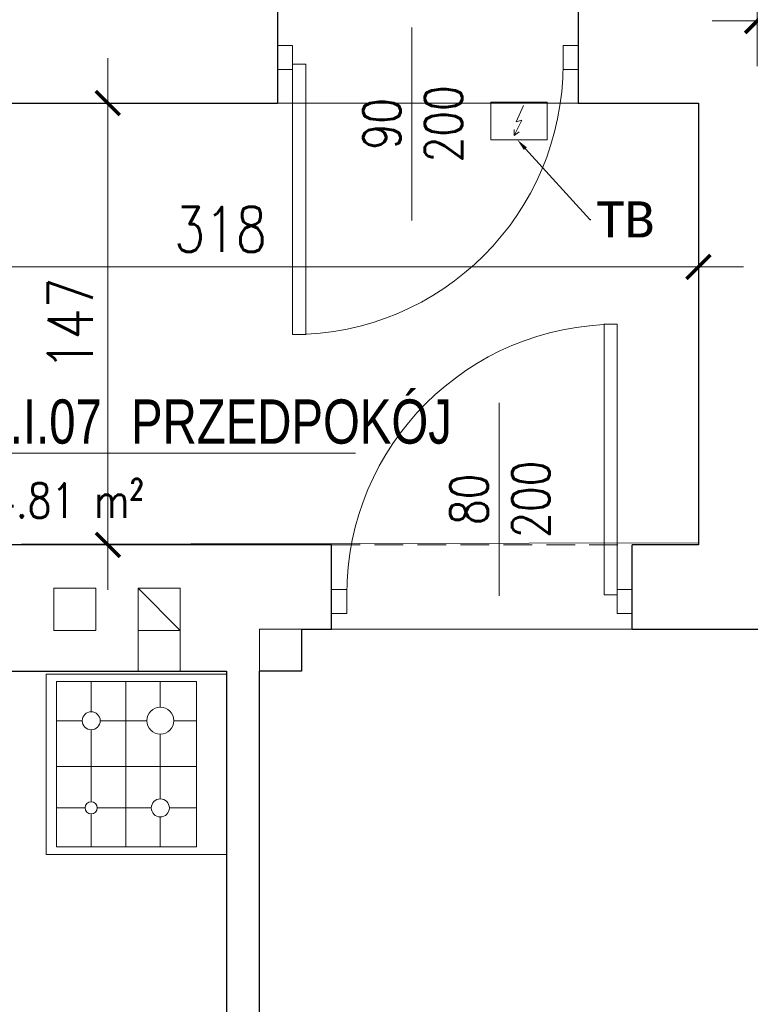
# Model space of a CAD drawing. Header units: millimetres. Extents: x 284606 to 569416, y -192995 to -95103.
# Tile 10 of 178: x 287319 to 287562, y -106136 to -105808. Entities that reach past the tile are written whole.
import ezdxf
from ezdxf import colors
from ezdxf.entities.mleader import LeaderData, LeaderLine
from ezdxf.enums import TextEntityAlignment as Align
from ezdxf.math import Vec2, Vec3

# ---------------------------------------------------------------- set-up
doc = ezdxf.new("R2010")
doc.units = ezdxf.units.MM
doc.linetypes.add('HIDDEN', pattern=[9.525, 6.35, -3.175])
doc.layers.get('0').update_dxf_attribs({"lineweight": 0})
for name, color, linetype, lineweight in [('!STR_Konstrukcja 0.30', 64, 'Continuous', 30), ('!STR_Opisy 0.09', 8, 'Continuous', 9), ('!STR_Przerywana 0.09', 8, 'HIDDEN', 9), ('!STR_Stolarka drzwiowa', 30, 'Continuous', 15), ('!STR_Wymiarowanie', 254, 'Continuous', 9)]:
    doc.layers.add(name, color=color, linetype=linetype, lineweight=lineweight)
doc.layers.add('!STR_Obrysy pomieszczeń', color=215, linetype='Continuous', lineweight=9, plot=False)
for name, color, linetype, lineweight, true_color in [('!STR_Ogrzewanie grzejniki', 7, 'Continuous', 15, 0xd10000), ('!STR_Wentylacja', 7, 'Continuous', 15, 0x3399ff), ('EKO Wyposażenie', 7, 'Continuous', 5, 0x919191)]:
    doc.layers.add(name, color=color, linetype=linetype, lineweight=lineweight, true_color=true_color)
doc.styles.add('1_50', font='txt', dxfattribs={"width": 0.8})
doc.styles.add('AB_Arial', font='NirmalaS.ttf')
doc.styles.add('EKO 1-10', font='romans.shx', dxfattribs={"width": 0.8, "height": 15})
doc.styles.add('EKO 1-5', font='romans.shx', dxfattribs={"width": 0.8, "height": 10})
doc.styles.get("Standard").update_dxf_attribs({"font": 'calibri.ttf'})
doc.dimstyles.new('EKO wymiar 1-10', dxfattribs={"dimtxt": 15, "dimasz": 8, "dimexe": 15, "dimexo": 15, "dimgap": 5, "dimtad": 1, "dimdec": 0, "dimtxsty": 'EKO 1-10', "dimblk": 'ARCHTICK', "dimcen": 10, "dimdle": 15, "dimclrd": 256, "dimclre": 256, "dimclrt": 256, "dimazin": 2, "dimtfac": 1, "dimtdec": 0, "dimtmove": 2, "dimatfit": 3, "dimldrblk": 'ARCHTICK', "dimfxl": 15, "dimfxlon": 1, "dimlwd": -1, "dimlwe": -1, "dimarcsym": 0})

# ---------------------------------------------------------------- blocks, each defined once
blk = doc.blocks.new('el. podgrzewacz przepływowy')
at = {"ltscale": 5}
blk.add_lwpolyline([(-17.16, -16.94), (12.84, -16.94), (12.84, -36.94), (-17.16, -36.94), (-17.16, -16.94)], dxfattribs=at)
for points in [[(0.15, -18.78), (-3.63, -27.31), (-0.69, -26.57), (-4.8, -34.7)], [(-2.17, -32.69), (-4.8, -34.7), (-4.71, -31.39)]]:
    blk.add_lwpolyline(points)
blk = doc.blocks.new('_ArchTick')
at = {"color": 0, "linetype": 'ByBlock', "const_width": 0.15}
blk.add_lwpolyline([(-0.5, -0.5), (0.5, 0.5)], dxfattribs=at)
blk = doc.blocks.new('*D249')
at = {"layer": '!STR_Wymiarowanie', "ltscale": 1.5, "transparency": 16777216}
for p, q in [((287348.57, -105998.24), (287348.57, -105821.24)), ((287363.57, -105836.24), (287333.57, -105836.24)), ((287363.57, -105983.24), (287333.57, -105983.24))]:
    blk.add_line(p, q, dxfattribs=at)
at = {"layer": 'Defpoints', "color": 0, "ltscale": 1.5, "transparency": 16777216}
for p in [(287348.57, -105836.24), (287388.04, -105836.24), (287388.04, -105983.24)]:
    blk.add_point(p, dxfattribs=at)
at = {"layer": '!STR_Wymiarowanie', "ltscale": 1.5, "transparency": 16777216, "xscale": 8, "yscale": 8, "zscale": 8}
for p, rotation in [((287348.57, -105836.24), 90), ((287348.57, -105983.24), 270)]:
    blk.add_blockref('_ArchTick', p, dxfattribs=dict(at, rotation=rotation))
at = {"layer": '!STR_Wymiarowanie', "ltscale": 1.5, "transparency": 16777216, "insert": (287336.07, -105909.74), "char_height": 15, "attachment_point": 5, "rotation": 90, "style": 'EKO 1-10'}
blk.add_mtext('147', dxfattribs=at)
blk = doc.blocks.new('*U367')
at = {"layer": '!STR_Opisy 0.09', "linetype": 'Continuous'}
blk.add_line((-39.28, 63.89), (-39.28, -0.34), dxfattribs=at)
at = {"layer": '!STR_Stolarka drzwiowa'}
for points in [[(0, 0), (0, 90), (-4.38, 90), (-4.38, 0)], [(-90, -6.2), (-95, -6.2), (-95, 1.8), (-90, 1.8)], [(5, -6.2), (0, -6.2), (0, 1.8), (5, 1.8)]]:
    blk.add_lwpolyline(points, close=True, dxfattribs=at)
blk.add_arc((0, 0), 90, 90, 180, dxfattribs=at)
at = {"layer": '!STR_Opisy 0.09', "linetype": 'Continuous', "style": 'EKO 1-10', "width": 0.8}
blk.add_attdef('SZER', text='', height=12.5, rotation=90, dxfattribs=at).set_placement((-39.28, 31.77), align=Align.BOTTOM_CENTER)
at = {"layer": '!STR_Opisy 0.09', "ltscale": 0.7, "style": 'EKO 1-10', "width": 0.8}
blk.add_attdef('WYS', text='', height=12.5, rotation=90, dxfattribs=at).set_placement((-28.75, 31.77), align=Align.MIDDLE_CENTER)
blk = doc.blocks.new('*U100')
for p, q in [((0, -60), (0, 0)), ((0, 0), (60, 0)), ((10, -57.5), (10, -2.5)), ((10, -2.5), (56.5, -2.5)), ((22, -12.5), (22, -2.5)), ((33.5, -2.5), (33.5, -57.5)), ((45, -2.5), (45, -13.5)), ((56.5, -2.5), (56.5, -57.5)), ((60, 0), (60, -60)), ((10, -15.5), (19, -15.5)), ((25, -15.5), (43, -15.5)), ((47, -15.5), (56.5, -15.5)), ((22, -40), (22, -18.5)), ((45, -17.5), (45, -41.5)), ((10, -29.21), (56.5, -29.21)), ((17.5, -44.5), (10, -44.5)), ((42, -44.5), (26.5, -44.5)), ((56.5, -44.5), (48, -44.5)), ((22, -57.5), (22, -49)), ((45, -47.5), (45, -57.5)), ((56.5, -57.5), (10, -57.5)), ((5, -60), (0, -60)), ((60, -60), (5, -60)), ((5, -60), (5, -60))]:
    blk.add_line(p, q)
for centre, radius in [((22, -15.5), 3), ((45, -15.5), 2), ((22, -44.5), 4.5), ((45, -44.5), 3)]:
    blk.add_circle(centre, radius)
blk = doc.blocks.new('*D251')
at = {"layer": '!STR_Wymiarowanie', "ltscale": 1.5, "transparency": 16777216}
for p, q in [((287227.04, -105875.75), (287227.04, -105905.75)), ((287545.04, -105875.75), (287545.04, -105905.75)), ((287212.04, -105890.75), (287560.04, -105890.75))]:
    blk.add_line(p, q, dxfattribs=at)
at = {"layer": 'Defpoints', "color": 0, "ltscale": 1.5, "transparency": 16777216}
for p in [(287227.04, -105836.24), (287545.04, -105836.24), (287545.04, -105890.75)]:
    blk.add_point(p, dxfattribs=at)
at = {"layer": '!STR_Wymiarowanie', "ltscale": 1.5, "transparency": 16777216, "xscale": 8, "yscale": 8, "zscale": 8, "rotation": 180}
blk.add_blockref('_ArchTick', (287227.04, -105890.75), dxfattribs=at)
at = {"layer": '!STR_Wymiarowanie', "ltscale": 1.5, "transparency": 16777216, "xscale": 8, "yscale": 8, "zscale": 8}
blk.add_blockref('_ArchTick', (287545.04, -105890.75), dxfattribs=at)
at = {"layer": '!STR_Wymiarowanie', "ltscale": 1.5, "transparency": 16777216, "insert": (287386.04, -105878.25), "char_height": 15, "attachment_point": 5, "style": 'EKO 1-10'}
blk.add_mtext('318', dxfattribs=at)
blk = doc.blocks.new('PIEC KAFLOWY')
at = {"layer": 'EKO Wyposażenie'}
blk.add_lwpolyline([(12.48, -14.75), (73.23, -14.75), (73.23, -75.5), (12.48, -75.5)], close=True, dxfattribs=at)
at = {"layer": 'EKO Wyposażenie', "insert": (33.88, -25.41), "char_height": 19.5, "attachment_point": 1, "style": '1_50'}
blk.add_mtext_dynamic_manual_height_columns('\\pi-5.3249;{\\H0.66667x;PIEC \\P\\pi-25.002;WĘGLOWY}', width=18.2471, gutter_width=12.5, heights=[0], dxfattribs=at)
blk = doc.blocks.new('*U254')
at = {"layer": '!STR_Opisy 0.09', "linetype": 'Continuous'}
blk.add_line((39.68, 12.26), (39.68, -51.96), dxfattribs=at)
at = {"layer": '!STR_Stolarka drzwiowa'}
for points in [[(-5, 6.2), (0, 6.2), (0, -1.8), (-5, -1.8)], [(90, 6.2), (95, 6.2), (95, -1.8), (90, -1.8)], [(0, 0), (0, -90), (4.38, -90), (4.38, 0)]]:
    blk.add_lwpolyline(points, close=True, dxfattribs=at)
blk.add_arc((0, 0), 90, 270, 0, dxfattribs=at)
at = {"layer": '!STR_Opisy 0.09', "linetype": 'Continuous', "style": 'EKO 1-10', "width": 0.8}
blk.add_attdef('SZER', text='', height=12.5, rotation=90, dxfattribs=at).set_placement((39.68, -19.85), align=Align.BOTTOM_CENTER)
at = {"layer": '!STR_Opisy 0.09', "ltscale": 0.7, "style": 'EKO 1-10', "width": 0.8}
blk.add_attdef('WYS', text='', height=12.5, rotation=90, dxfattribs=at).set_placement((50.21, -19.85), align=Align.MIDDLE_CENTER)
blk = doc.blocks.new('*D276')
at = {"layer": '!STR_Wymiarowanie', "ltscale": 1.5, "transparency": 16777216}
for p, q in [((287564.6, -105800.01), (287564.6, -105823.9)), ((287709.6, -105800.01), (287709.6, -105823.9)), ((287724.6, -105808.9), (287549.6, -105808.9))]:
    blk.add_line(p, q, dxfattribs=at)
at = {"layer": 'Defpoints', "color": 0, "ltscale": 1.5, "transparency": 16777216}
for p in [(287564.6, -105785.01), (287709.6, -105785.01), (287564.6, -105808.9)]:
    blk.add_point(p, dxfattribs=at)
at = {"layer": '!STR_Wymiarowanie', "ltscale": 1.5, "transparency": 16777216, "xscale": 8, "yscale": 8, "zscale": 8, "rotation": 180}
blk.add_blockref('_ArchTick', (287564.6, -105808.9), dxfattribs=at)
at = {"layer": '!STR_Wymiarowanie', "ltscale": 1.5, "transparency": 16777216, "xscale": 8, "yscale": 8, "zscale": 8}
blk.add_blockref('_ArchTick', (287709.6, -105808.9), dxfattribs=at)
at = {"layer": '!STR_Wymiarowanie', "ltscale": 1.5, "transparency": 16777216, "insert": (287637.1, -105796.4), "char_height": 15, "attachment_point": 5, "style": 'EKO 1-10'}
blk.add_mtext('145', dxfattribs=at)
blk = doc.blocks.new('*U516')
at = {"ltscale": 0.3}
blk.add_hatch(color=256, dxfattribs=at).paths.add_polyline_path([(-96.5, 50, 1), (-88.78, 50, 1)])
at = {"ltscale": 1.5}
blk.add_line((17.59, 50), (154.57, 50), dxfattribs=at)
at = {"ltscale": 0.3}
blk.add_lwpolyline([(17.59, 50), (2.95, 50)], dxfattribs=at)
blk.add_circle((-92.64, 50), 3.86, dxfattribs=at)
at = {"ltscale": 1.5, "width": 0.8}
for tag, p, height, style in [('NR_POM.', (10.51, 53.45), 16, 'AB_Arial'), ('NAZWA_POMIESZCZENIA', (66.91, 53.45), 16, 'AB_Arial'), ('POSADZKA', (9.08, 4), 12.5, 'EKO 1-5')]:
    blk.add_attdef(tag, p, '', height=height, rotation=0, dxfattribs=dict(at, style=style))
at = {"ltscale": 1.5, "style": 'EKO 1-5', "width": 0.8}
blk.add_attdef('POWIERZCHNIA', text='', height=12.5, rotation=0, dxfattribs=at).set_placement((78.06, 22.91), align=Align.BOTTOM_RIGHT)

msp = doc.modelspace()

# ---------------------------------------------------------------- linework, layer by layer
at = {"layer": '!STR_Konstrukcja 0.30', "ltscale": 1.5}
for p, q in [((287405.04, -105805.93), (287405.04, -105836.24)), ((287505.04, -105805.93), (287505.04, -105836.24)), ((287423.04, -106011.24), (287423.04, -105983.24)), ((287523.04, -106011.24), (287523.04, -105983.24))]:
    msp.add_line(p, q, dxfattribs=at)
for points in [[(287219.53, -105906.69), (287227.04, -105836.24), (287405.04, -105836.24)], [(287505.04, -105836.24), (287545.04, -105836.24), (287545.04, -105983.24), (287523.04, -105983.24)], [(287423.04, -105983.24), (287292.04, -105983.24)], [(287299.04, -106011.24), (287299.04, -106025.24), (287388.04, -106025.24)], [(287413.04, -106011.24), (287413.04, -106025.24), (287399.04, -106025.24)], [(287413.04, -106011.24), (287423.04, -106011.24)], [(287523.04, -106011.24), (287719.04, -106011.24)], [(287388.04, -106025.24), (287388.04, -106209.24)], [(287399.04, -106244.92), (287399.04, -106025.24)]]:
    msp.add_lwpolyline(points, dxfattribs=at)
at = {"layer": '!STR_Obrysy pomieszczeń', "ltscale": 0.3}
for points in [[(287227.04, -105836.24), (287545.04, -105836.24), (287545.04, -105982.59), (287207.04, -105983.24)], [(287054.04, -106011.24), (287299.04, -106011.24), (287299.04, -106025.24), (287388.04, -106025.24), (287388.04, -106512.92), (287054.04, -106512.92)], [(287399.04, -106011.24), (287719.04, -106011.24), (287719.04, -106024.24), (287860.04, -106024.24), (287860.04, -106523.92), (287487.04, -106523.92), (287487.04, -106500.92), (287399.04, -106500.92)]]:
    msp.add_lwpolyline(points, close=True, dxfattribs=at)
at = {"layer": '!STR_Przerywana 0.09', "ltscale": 1.5}
for p, q in [((287505.04, -105836.24), (287405.04, -105836.24)), ((287423.04, -105983.24), (287523.04, -105983.24)), ((287423.04, -106011.24), (287523.04, -106011.24))]:
    msp.add_line(p, q, dxfattribs=at)
at = {"layer": '!STR_Wentylacja', "ltscale": 1.5}
for p, q in [((287358.64, -105997.67), (287372.64, -106011.67)), ((287358.64, -106011.67), (287358.64, -106025.24)), ((287372.64, -106011.67), (287372.64, -106025.24))]:
    msp.add_line(p, q, dxfattribs=at)
for points in [[(287330.64, -105997.67), (287330.64, -106011.67), (287344.64, -106011.67), (287344.64, -105997.67)], [(287358.64, -105997.67), (287358.64, -106011.67), (287372.64, -106011.67), (287372.64, -105997.67)]]:
    msp.add_lwpolyline(points, close=True, dxfattribs=at)

# ---------------------------------------------------------------- block references
at = {"layer": '!STR_Ogrzewanie grzejniki', "lineweight": 35, "ltscale": 1.5, "xscale": 0.625, "yscale": 0.625, "zscale": 0.625}
msp.add_blockref('el. podgrzewacz przepływowy', (287486.73, -105825.34), dxfattribs=at)
at = {"layer": '!STR_Opisy 0.09'}
ref = msp.add_blockref('*U516', (287288.76, -105998.72), dxfattribs=dict(at, xscale=0.9199999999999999, yscale=0.9199999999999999, zscale=0.9199999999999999))
ref.add_attrib('NAZWA_POM', 'PRZEDPOKÓJ', (287356.3, -105949.55), dxfattribs={"layer": '0', "ltscale": 1.5, "height": 14.72, "rotation": 0, "style": 'AB_Arial', "width": 0.8})
ref.add_attrib('NUMER_POM', '01.I.07', (287298.43, -105949.55), dxfattribs={"layer": '0', "ltscale": 1.5, "height": 14.72, "rotation": 0, "style": 'AB_Arial', "width": 0.8})
ref.add_attrib('R-SURF', '4.81 m²', dxfattribs={"layer": '0', "ltscale": 1.5, "height": 11.5, "rotation": 0, "style": 'EKO 1-5', "width": 0.8}).set_placement((287360.57, -105977.65), align=Align.BOTTOM_RIGHT)
at = {"layer": '!STR_Stolarka drzwiowa', "ltscale": 0.3}
for name, p, values in [('*U254', (287410.04, -105823.28), {'WYS': '200', 'SZER': '90'}), ('*U367', (287518.04, -105999.83), {'WYS': '200', 'SZER': '80'})]:
    msp.add_blockref(name, p, dxfattribs=at).add_auto_attribs(values)
at = {"layer": 'EKO Wyposażenie', "rotation": 180}
msp.add_blockref('*U100', (287388.04, -106086.24), dxfattribs=at)
at = {"layer": 'EKO Wyposażenie', "xscale": 0.7200000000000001, "yscale": 0.7200000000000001, "zscale": 0.7200000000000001}
msp.add_blockref('PIEC KAFLOWY', (287777.2, -106028.98), dxfattribs=at)

# ---------------------------------------------------------------- dimensions: what is measured, and where the dimension line sits
at = {"layer": '!STR_Wymiarowanie', "ltscale": 1.5}
for base, p1, p2, picture, middle in [((287564.6, -105808.9), (287709.6, -105785.01), (287564.6, -105785.01), '*D276', (287637.1, -105796.4)), ((287545.04, -105890.75), (287227.04, -105836.24), (287545.04, -105836.24), '*D251', (287386.04, -105878.25))]:
    dim = msp.add_linear_dim(base=base, p1=p1, p2=p2, dimstyle='EKO wymiar 1-10', dxfattribs=at)
    dim.commit()
    dim.dimension.update_dxf_attribs({"geometry": picture, "text_midpoint": middle})
dim = msp.add_linear_dim(base=(287348.57, -105836.24), p1=(287388.04, -105983.24), p2=(287388.04, -105836.24), angle=90, dimstyle='EKO wymiar 1-10', dxfattribs=at)
dim.commit()
dim.dimension.update_dxf_attribs({"geometry": '*D249', "text_midpoint": (287336.07, -105909.74)})

# ---------------------------------------------------------------- leaders
ml = msp.add_multileader_mtext('Standard', dxfattribs=at)
ml.set_content('TB', color=256)
ml.set_leader_properties()
ml.build(insert=Vec2(0, 0))
ml.multileader.update_dxf_attribs({"text_right_attachment_type": 6, "dogleg_length": 0.36})
ctx = ml.context
ctx.base_point, ctx.char_height, ctx.plane_origin = Vec3(287509.26, -105874.97), 12, Vec3(298048.67, -90663.87)
ctx.right_attachment = 6
notes = []
notes.append((ctx, [(0, (1, 1, 0), (287508.9, -105874.97), (1, 0), 0.36, [(0, [(287484.8, -105848.43)], 0, [])])]))
ctx.mtext.insert, ctx.mtext.flow_direction = Vec3(287511.26, -105868.94), 5
for ctx, leaders in notes:
    for number, flags, end, landing, length, lines in leaders:
        leader = LeaderData()
        leader.index, (leader.has_last_leader_line, leader.has_dogleg_vector, leader.attachment_direction) = number, flags
        leader.last_leader_point, leader.dogleg_vector, leader.dogleg_length = Vec3(end), Vec3(landing), length
        for number, points, colour, breaks in lines:
            line = LeaderLine()
            line.index, line.vertices, line.color, line.breaks = number, Vec3.list(points), colors.encode_raw_color(colour), breaks
            leader.lines.append(line)
        ctx.leaders.append(leader)

doc.saveas('drawing.dxf')
